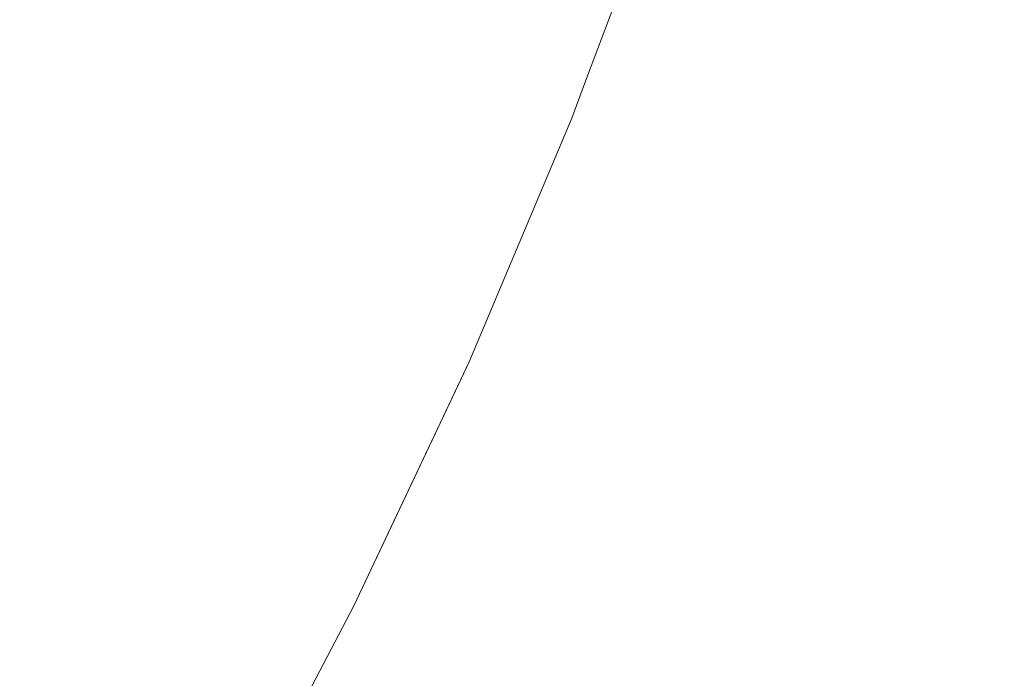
# Model space of a CAD drawing. Header units: centimetres. Extents: x -35.1 to 36.2, y 4.2 to 6.
# Tile 246 of 256: x 12.2429 to 12.2687, y 4.6286 to 4.6459. Entities that reach past the tile are written whole.
import ezdxf

# ---------------------------------------------------------------- set-up
doc = ezdxf.new("R2010")
doc.units = ezdxf.units.CM
doc.header["$LTSCALE"] = 2.54
doc.layers.add('Lucido design-1', color=7, linetype='Continuous')

# ---------------------------------------------------------------- blocks, each defined once
blk = doc.blocks.new('Gruppo-4-1')
at = {"color": 7, "linetype": 'Continuous', "lineweight": 9}
blk.add_3dface([(-34.952766, 5.900212, -2276.22217), (-34.952766, 4.300212, -2276.22217), (36.079692, 4.300212, -2276.22217), (36.079692, 5.900212, -2276.22217)], dxfattribs=at)
for points, invisible_edges in [([(36.079692, 5.900212, -2277.02217), (36.079692, 4.300212, -2277.02217), (12.189936, 4.435582, -2277.02217), (12.20771, 4.443118, -2277.02217)], 10), ([(36.079692, 5.900212, -2277.02217), (12.20771, 4.443118, -2277.02217), (12.224572, 4.451133, -2277.02217)], 9), ([(36.079692, 5.900212, -2277.02217), (12.224572, 4.451133, -2277.02217), (12.22936, 4.453664, -2277.02217)], 9), ([(12.22936, 4.453664, -2277.02217), (12.240507, 4.459557, -2277.02217), (36.079692, 5.900212, -2277.02217)], 10), ([(36.079692, 5.900212, -2277.02217), (12.240507, 4.459557, -2277.02217), (12.255509, 4.468325, -2277.02217)], 9), ([(36.079692, 5.900212, -2277.02217), (12.255509, 4.468325, -2277.02217), (12.269585, 4.477377, -2277.02217)], 9), ([(12.251242, 4.649636, -2276.687674), (12.252302, 4.649421, -2276.689995), (12.250904, 4.645701, -2276.689995), (12.24985, 4.645931, -2276.687674)], 15), ([(12.259137, 4.648041, -2276.71995), (12.259766, 4.649714, -2276.72217), (12.257717, 4.644218, -2276.72217), (12.257701, 4.644219, -2276.71995)], 13), ([(12.257749, 4.644209, -2276.923745), (12.257717, 4.644218, -2276.92217), (12.259766, 4.649714, -2276.92217), (12.259185, 4.648031, -2276.923745)], 13), ([(12.257717, 4.644218, -2276.72217), (12.259766, 4.649714, -2276.72217), (12.259766, 4.649714, -2276.92217), (12.257717, 4.644218, -2276.92217)], 10), ([(12.251879, 4.645488, -2276.692323), (12.250904, 4.645701, -2276.689995), (12.252302, 4.649421, -2276.689995), (12.253283, 4.649223, -2276.692323)], 15), ([(12.253283, 4.649223, -2276.692323), (12.254184, 4.649041, -2276.694654), (12.252776, 4.645293, -2276.694654), (12.251879, 4.645488, -2276.692323)], 15), ([(12.253594, 4.645114, -2276.696987), (12.252776, 4.645293, -2276.694654), (12.254184, 4.649041, -2276.694654), (12.255007, 4.648875, -2276.696987)], 15), ([(12.255007, 4.648875, -2276.696987), (12.255752, 4.648724, -2276.699319), (12.254335, 4.644953, -2276.699319), (12.253594, 4.645114, -2276.696987)], 15), ([(12.255, 4.644808, -2276.701649), (12.254335, 4.644953, -2276.699319), (12.255752, 4.648724, -2276.699319), (12.256421, 4.648589, -2276.701649)], 15), ([(12.256421, 4.648589, -2276.701649), (12.257013, 4.64847, -2276.703974), (12.255589, 4.644679, -2276.703974), (12.255, 4.644808, -2276.701649)], 15), ([(12.256104, 4.644567, -2276.706291), (12.255589, 4.644679, -2276.703974), (12.257013, 4.64847, -2276.703974), (12.257531, 4.648365, -2276.706291)], 15), ([(12.257531, 4.648365, -2276.706291), (12.257975, 4.648275, -2276.7086), (12.256545, 4.644471, -2276.7086), (12.256104, 4.644567, -2276.706291)], 15), ([(12.256914, 4.64439, -2276.710899), (12.256545, 4.644471, -2276.7086), (12.257975, 4.648275, -2276.7086), (12.258346, 4.6482, -2276.710899)], 15), ([(12.258346, 4.6482, -2276.710899), (12.258647, 4.64814, -2276.713185), (12.257213, 4.644325, -2276.713185), (12.256914, 4.64439, -2276.710899)], 15), ([(12.257443, 4.644275, -2276.715456), (12.257213, 4.644325, -2276.713185), (12.258647, 4.64814, -2276.713185), (12.258878, 4.648093, -2276.715456)], 15), ([(12.258878, 4.648093, -2276.715456), (12.259041, 4.64806, -2276.717712), (12.257605, 4.64424, -2276.717712), (12.257443, 4.644275, -2276.715456)], 15), ([(12.257701, 4.644219, -2276.71995), (12.257605, 4.64424, -2276.717712), (12.259041, 4.64806, -2276.717712), (12.259137, 4.648041, -2276.71995)], 15), ([(12.259185, 4.648031, -2276.923745), (12.259234, 4.648021, -2276.925344), (12.257797, 4.644198, -2276.925344), (12.257749, 4.644209, -2276.923745)], 15), ([(12.257881, 4.64418, -2276.926967), (12.257797, 4.644198, -2276.925344), (12.259234, 4.648021, -2276.925344), (12.259318, 4.648004, -2276.926967)], 15), ([(12.259318, 4.648004, -2276.926967), (12.259438, 4.64798, -2276.928615), (12.258, 4.644154, -2276.928615), (12.257881, 4.64418, -2276.926967)], 15), ([(12.258156, 4.64412, -2276.930287), (12.258, 4.644154, -2276.928615), (12.259438, 4.64798, -2276.928615), (12.259595, 4.647948, -2276.930287)], 15), ([(12.259595, 4.647948, -2276.930287), (12.259792, 4.647908, -2276.931982), (12.258353, 4.644077, -2276.931982), (12.258156, 4.64412, -2276.930287)], 15), ([(12.258589, 4.644025, -2276.933702), (12.258353, 4.644077, -2276.931982), (12.259792, 4.647908, -2276.931982), (12.260031, 4.64786, -2276.933702)], 15), ([(12.260031, 4.64786, -2276.933702), (12.260312, 4.647803, -2276.935444), (12.258869, 4.643964, -2276.935444), (12.258589, 4.644025, -2276.933702)], 15), ([(12.259194, 4.643894, -2276.93721), (12.258869, 4.643964, -2276.935444), (12.260312, 4.647803, -2276.935444), (12.260638, 4.647737, -2276.93721)], 15), ([(12.240391, 4.644055, -2276.674006), (12.241856, 4.647674, -2276.674006), (12.243386, 4.64734, -2276.676241), (12.241912, 4.643698, -2276.676241)], 15), ([(12.260638, 4.647737, -2276.93721), (12.261011, 4.647662, -2276.938998), (12.259564, 4.643813, -2276.938998), (12.259194, 4.643894, -2276.93721)], 15), ([(12.259983, 4.643721, -2276.940809), (12.259564, 4.643813, -2276.938998), (12.261011, 4.647662, -2276.938998), (12.261432, 4.647577, -2276.940809)], 15), ([(12.261432, 4.647577, -2276.940809), (12.261904, 4.647482, -2276.942641), (12.260452, 4.643619, -2276.942641), (12.259983, 4.643721, -2276.940809)], 15), ([(12.243355, 4.64336, -2276.678496), (12.241912, 4.643698, -2276.676241), (12.243386, 4.64734, -2276.676241), (12.244838, 4.647024, -2276.678496)], 15), ([(12.260973, 4.643505, -2276.944493), (12.260452, 4.643619, -2276.942641), (12.261904, 4.647482, -2276.942641), (12.262428, 4.647376, -2276.944493)], 15), ([(12.262428, 4.647376, -2276.944493), (12.263006, 4.647259, -2276.946366), (12.261549, 4.64338, -2276.946366), (12.260973, 4.643505, -2276.944493)], 15), ([(12.244838, 4.647024, -2276.678496), (12.24621, 4.646724, -2276.680769), (12.244719, 4.64304, -2276.680769), (12.243355, 4.64336, -2276.678496)], 15), ([(12.26218, 4.643242, -2276.948259), (12.261549, 4.64338, -2276.946366), (12.263006, 4.647259, -2276.946366), (12.263641, 4.647131, -2276.948259)], 15), ([(12.263641, 4.647131, -2276.948259), (12.264335, 4.646991, -2276.95017), (12.26287, 4.643092, -2276.95017), (12.26218, 4.643242, -2276.948259)], 15), ([(12.263619, 4.642929, -2276.952099), (12.26287, 4.643092, -2276.95017), (12.264335, 4.646991, -2276.95017), (12.265088, 4.646838, -2276.952099)], 15), ([(12.265088, 4.646838, -2276.952099), (12.265905, 4.646673, -2276.954044), (12.264431, 4.642752, -2276.954044), (12.263619, 4.642929, -2276.952099)], 15), ([(12.246004, 4.642739, -2276.683058), (12.244719, 4.64304, -2276.680769), (12.24621, 4.646724, -2276.680769), (12.247503, 4.646442, -2276.683058)], 15), ([(12.265307, 4.642561, -2276.956004), (12.264431, 4.642752, -2276.954044), (12.265905, 4.646673, -2276.954044), (12.266785, 4.646495, -2276.956004)], 15), ([(12.266785, 4.646495, -2276.956004), (12.267733, 4.646304, -2276.957979), (12.266249, 4.642355, -2276.957979), (12.265307, 4.642561, -2276.956004)], 15), ([(12.247503, 4.646442, -2276.683058), (12.248716, 4.646178, -2276.68536), (12.247209, 4.642456, -2276.68536), (12.246004, 4.642739, -2276.683058)], 15), ([(12.267259, 4.642135, -2276.959966), (12.266249, 4.642355, -2276.957979), (12.267733, 4.646304, -2276.957979), (12.268749, 4.646099, -2276.959966)], 15), ([(12.248336, 4.642192, -2276.687674), (12.247209, 4.642456, -2276.68536), (12.248716, 4.646178, -2276.68536), (12.24985, 4.645931, -2276.687674)], 15), ([(12.268749, 4.646099, -2276.959966), (12.269835, 4.645879, -2276.961965), (12.26834, 4.641899, -2276.961965), (12.267259, 4.642135, -2276.959966)], 15), ([(12.24985, 4.645931, -2276.687674), (12.250904, 4.645701, -2276.689995), (12.249384, 4.641946, -2276.689995), (12.248336, 4.642192, -2276.687674)], 15), ([(12.269492, 4.641648, -2276.963974), (12.26834, 4.641899, -2276.961965), (12.269835, 4.645879, -2276.961965), (12.270994, 4.645645, -2276.963974)], 15), ([(12.250353, 4.641719, -2276.692323), (12.249384, 4.641946, -2276.689995), (12.250904, 4.645701, -2276.689995), (12.251879, 4.645488, -2276.692323)], 15), ([(12.251879, 4.645488, -2276.692323), (12.252776, 4.645293, -2276.694654), (12.251244, 4.64151, -2276.694654), (12.250353, 4.641719, -2276.692323)], 15), ([(12.252058, 4.641319, -2276.696987), (12.251244, 4.64151, -2276.694654), (12.252776, 4.645293, -2276.694654), (12.253594, 4.645114, -2276.696987)], 15), ([(12.253594, 4.645114, -2276.696987), (12.254335, 4.644953, -2276.699319), (12.252794, 4.641147, -2276.699319), (12.252058, 4.641319, -2276.696987)], 15), ([(12.253455, 4.640992, -2276.701649), (12.252794, 4.641147, -2276.699319), (12.254335, 4.644953, -2276.699319), (12.255, 4.644808, -2276.701649)], 15), ([(12.255, 4.644808, -2276.701649), (12.255589, 4.644679, -2276.703974), (12.25404, 4.640854, -2276.703974), (12.253455, 4.640992, -2276.701649)], 15), ([(12.254552, 4.640734, -2276.706291), (12.25404, 4.640854, -2276.703974), (12.255589, 4.644679, -2276.703974), (12.256104, 4.644567, -2276.706291)], 15), ([(12.256104, 4.644567, -2276.706291), (12.256545, 4.644471, -2276.7086), (12.254991, 4.640632, -2276.7086), (12.254552, 4.640734, -2276.706291)], 15), ([(12.255358, 4.640545, -2276.710899), (12.254991, 4.640632, -2276.7086), (12.256545, 4.644471, -2276.7086), (12.256914, 4.64439, -2276.710899)], 15), ([(12.256914, 4.64439, -2276.710899), (12.257213, 4.644325, -2276.713185), (12.255655, 4.640476, -2276.713185), (12.255358, 4.640545, -2276.710899)], 15), ([(12.255883, 4.640422, -2276.715456), (12.255655, 4.640476, -2276.713185), (12.257213, 4.644325, -2276.713185), (12.257443, 4.644275, -2276.715456)], 15), ([(12.257443, 4.644275, -2276.715456), (12.257605, 4.64424, -2276.717712), (12.256044, 4.640385, -2276.717712), (12.255883, 4.640422, -2276.715456)], 15), ([(12.25614, 4.640362, -2276.71995), (12.256044, 4.640385, -2276.717712), (12.257605, 4.64424, -2276.717712), (12.257701, 4.644219, -2276.71995)], 15), ([(12.257382, 4.64332, -2276.72217), (12.25614, 4.640362, -2276.71995), (12.257701, 4.644219, -2276.71995)], 11), ([(12.257382, 4.64332, -2276.92217), (12.257749, 4.644209, -2276.923745), (12.256187, 4.640351, -2276.923745)], 11), ([(12.257749, 4.644209, -2276.923745), (12.257797, 4.644198, -2276.925344), (12.256236, 4.64034, -2276.925344), (12.256187, 4.640351, -2276.923745)], 15), ([(12.256318, 4.64032, -2276.926967), (12.256236, 4.64034, -2276.925344), (12.257797, 4.644198, -2276.925344), (12.257881, 4.64418, -2276.926967)], 15), ([(12.257881, 4.64418, -2276.926967), (12.258, 4.644154, -2276.928615), (12.256437, 4.640293, -2276.928615), (12.256318, 4.64032, -2276.926967)], 15), ([(12.257701, 4.644219, -2276.71995), (12.257717, 4.644218, -2276.72217), (12.257382, 4.64332, -2276.72217)], 9), ([(12.257382, 4.64332, -2276.92217), (12.257717, 4.644218, -2276.92217), (12.257749, 4.644209, -2276.923745)], 10), ([(12.257717, 4.644218, -2276.92217), (12.257382, 4.64332, -2276.92217), (12.257382, 4.64332, -2276.72217), (12.257717, 4.644218, -2276.72217)], 10), ([(12.256592, 4.640256, -2276.930287), (12.256437, 4.640293, -2276.928615), (12.258, 4.644154, -2276.928615), (12.258156, 4.64412, -2276.930287)], 15), ([(12.258156, 4.64412, -2276.930287), (12.258353, 4.644077, -2276.931982), (12.256787, 4.64021, -2276.931982), (12.256592, 4.640256, -2276.930287)], 15), ([(12.257023, 4.640155, -2276.933702), (12.256787, 4.64021, -2276.931982), (12.258353, 4.644077, -2276.931982), (12.258589, 4.644025, -2276.933702)], 15), ([(12.258589, 4.644025, -2276.933702), (12.258869, 4.643964, -2276.935444), (12.257301, 4.64009, -2276.935444), (12.257023, 4.640155, -2276.933702)], 15), ([(12.257623, 4.640014, -2276.93721), (12.257301, 4.64009, -2276.935444), (12.258869, 4.643964, -2276.935444), (12.259194, 4.643894, -2276.93721)], 15), ([(12.241748, 4.639665, -2276.678496), (12.240315, 4.640025, -2276.676241), (12.241912, 4.643698, -2276.676241), (12.243355, 4.64336, -2276.678496)], 15), ([(12.259194, 4.643894, -2276.93721), (12.259564, 4.643813, -2276.938998), (12.257992, 4.639928, -2276.938998), (12.257623, 4.640014, -2276.93721)], 15), ([(12.258408, 4.63983, -2276.940809), (12.257992, 4.639928, -2276.938998), (12.259564, 4.643813, -2276.938998), (12.259983, 4.643721, -2276.940809)], 15), ([(12.259983, 4.643721, -2276.940809), (12.260452, 4.643619, -2276.942641), (12.258874, 4.639721, -2276.942641), (12.258408, 4.63983, -2276.940809)], 15), ([(12.259392, 4.639599, -2276.944493), (12.258874, 4.639721, -2276.942641), (12.260452, 4.643619, -2276.942641), (12.260973, 4.643505, -2276.944493)], 15), ([(12.260973, 4.643505, -2276.944493), (12.261549, 4.64338, -2276.946366), (12.259964, 4.639465, -2276.946366), (12.259392, 4.639599, -2276.944493)], 15), ([(12.243355, 4.64336, -2276.678496), (12.244719, 4.64304, -2276.680769), (12.243103, 4.639324, -2276.680769), (12.241748, 4.639665, -2276.678496)], 15), ([(12.256138, 4.640369, -2276.92217), (12.254682, 4.636915, -2276.92217), (12.254682, 4.636915, -2276.72217), (12.257382, 4.64332, -2276.72217)], 10), ([(12.25614, 4.640362, -2276.71995), (12.257382, 4.64332, -2276.72217), (12.254682, 4.636915, -2276.72217)], 9), ([(12.256187, 4.640351, -2276.923745), (12.256138, 4.640369, -2276.92217), (12.257382, 4.64332, -2276.92217)], 9), ([(12.257382, 4.64332, -2276.72217), (12.257382, 4.64332, -2276.92217), (12.256138, 4.640369, -2276.92217)], 9), ([(12.260592, 4.639318, -2276.948259), (12.259964, 4.639465, -2276.946366), (12.261549, 4.64338, -2276.946366), (12.26218, 4.643242, -2276.948259)], 15), ([(12.26218, 4.643242, -2276.948259), (12.26287, 4.643092, -2276.95017), (12.261277, 4.639158, -2276.95017), (12.260592, 4.639318, -2276.948259)], 15), ([(12.24438, 4.639003, -2276.683058), (12.243103, 4.639324, -2276.680769), (12.244719, 4.64304, -2276.680769), (12.246004, 4.642739, -2276.683058)], 15), ([(12.262022, 4.638983, -2276.952099), (12.261277, 4.639158, -2276.95017), (12.26287, 4.643092, -2276.95017), (12.263619, 4.642929, -2276.952099)], 15), ([(12.263619, 4.642929, -2276.952099), (12.264431, 4.642752, -2276.954044), (12.262829, 4.638794, -2276.954044), (12.262022, 4.638983, -2276.952099)], 15), ([(12.246004, 4.642739, -2276.683058), (12.247209, 4.642456, -2276.68536), (12.245578, 4.638702, -2276.68536), (12.24438, 4.639003, -2276.683058)], 15), ([(12.263699, 4.63859, -2276.956004), (12.262829, 4.638794, -2276.954044), (12.264431, 4.642752, -2276.954044), (12.265307, 4.642561, -2276.956004)], 15), ([(12.246697, 4.638421, -2276.687674), (12.245578, 4.638702, -2276.68536), (12.247209, 4.642456, -2276.68536), (12.248336, 4.642192, -2276.687674)], 15), ([(12.265307, 4.642561, -2276.956004), (12.266249, 4.642355, -2276.957979), (12.264635, 4.63837, -2276.957979), (12.263699, 4.63859, -2276.956004)], 15), ([(12.26564, 4.638135, -2276.959966), (12.264635, 4.63837, -2276.957979), (12.266249, 4.642355, -2276.957979), (12.267259, 4.642135, -2276.959966)], 15), ([(12.248336, 4.642192, -2276.687674), (12.249384, 4.641946, -2276.689995), (12.247738, 4.638159, -2276.689995), (12.246697, 4.638421, -2276.687674)], 15), ([(12.267259, 4.642135, -2276.959966), (12.26834, 4.641899, -2276.961965), (12.266713, 4.637883, -2276.961965), (12.26564, 4.638135, -2276.959966)], 15), ([(12.248701, 4.637917, -2276.692323), (12.247738, 4.638159, -2276.689995), (12.249384, 4.641946, -2276.689995), (12.250353, 4.641719, -2276.692323)], 15), ([(12.267859, 4.637614, -2276.963974), (12.266713, 4.637883, -2276.961965), (12.26834, 4.641899, -2276.961965), (12.269492, 4.641648, -2276.963974)], 15), ([(12.250353, 4.641719, -2276.692323), (12.251244, 4.64151, -2276.694654), (12.249586, 4.637695, -2276.694654), (12.248701, 4.637917, -2276.692323)], 15), ([(12.269492, 4.641648, -2276.963974), (12.270719, 4.641381, -2276.96599), (12.269079, 4.637328, -2276.96599), (12.267859, 4.637614, -2276.963974)], 15), ([(12.250394, 4.637492, -2276.696987), (12.249586, 4.637695, -2276.694654), (12.251244, 4.64151, -2276.694654), (12.252058, 4.641319, -2276.696987)], 15), ([(12.252058, 4.641319, -2276.696987), (12.252794, 4.641147, -2276.699319), (12.251126, 4.637308, -2276.699319), (12.250394, 4.637492, -2276.696987)], 15), ([(12.251782, 4.637143, -2276.701649), (12.251126, 4.637308, -2276.699319), (12.252794, 4.641147, -2276.699319), (12.253455, 4.640992, -2276.701649)], 15), ([(12.253455, 4.640992, -2276.701649), (12.25404, 4.640854, -2276.703974), (12.252363, 4.636997, -2276.703974), (12.251782, 4.637143, -2276.701649)], 15), ([(12.252872, 4.636869, -2276.706291), (12.252363, 4.636997, -2276.703974), (12.25404, 4.640854, -2276.703974), (12.254552, 4.640734, -2276.706291)], 15), ([(12.254552, 4.640734, -2276.706291), (12.254991, 4.640632, -2276.7086), (12.253307, 4.636759, -2276.7086), (12.252872, 4.636869, -2276.706291)], 15), ([(12.253672, 4.636668, -2276.710899), (12.253307, 4.636759, -2276.7086), (12.254991, 4.640632, -2276.7086), (12.255358, 4.640545, -2276.710899)], 15), ([(12.255358, 4.640545, -2276.710899), (12.255655, 4.640476, -2276.713185), (12.253967, 4.636593, -2276.713185), (12.253672, 4.636668, -2276.710899)], 15), ([(12.254194, 4.636536, -2276.715456), (12.253967, 4.636593, -2276.713185), (12.255655, 4.640476, -2276.713185), (12.255883, 4.640422, -2276.715456)], 15), ([(12.255883, 4.640422, -2276.715456), (12.256044, 4.640385, -2276.717712), (12.254354, 4.636496, -2276.717712), (12.254194, 4.636536, -2276.715456)], 15), ([(12.254449, 4.636472, -2276.71995), (12.254354, 4.636496, -2276.717712), (12.256044, 4.640385, -2276.717712), (12.25614, 4.640362, -2276.71995)], 15), ([(12.254682, 4.636915, -2276.72217), (12.254449, 4.636472, -2276.71995), (12.25614, 4.640362, -2276.71995)], 11), ([(12.256187, 4.640351, -2276.923745), (12.254496, 4.63646, -2276.923745), (12.254682, 4.636915, -2276.92217)], 11), ([(12.256187, 4.640351, -2276.923745), (12.256236, 4.64034, -2276.925344), (12.254544, 4.636448, -2276.925344), (12.254496, 4.63646, -2276.923745)], 15), ([(12.254626, 4.636428, -2276.926967), (12.254544, 4.636448, -2276.925344), (12.256236, 4.64034, -2276.925344), (12.256318, 4.64032, -2276.926967)], 15), ([(12.256318, 4.64032, -2276.926967), (12.256437, 4.640293, -2276.928615), (12.254744, 4.636398, -2276.928615), (12.254626, 4.636428, -2276.926967)], 15), ([(12.254682, 4.636915, -2276.92217), (12.256138, 4.640369, -2276.92217), (12.256187, 4.640351, -2276.923745)], 10), ([(12.254899, 4.636359, -2276.930287), (12.254744, 4.636398, -2276.928615), (12.256437, 4.640293, -2276.928615), (12.256592, 4.640256, -2276.930287)], 15), ([(12.256592, 4.640256, -2276.930287), (12.256787, 4.64021, -2276.931982), (12.255092, 4.636311, -2276.931982), (12.254899, 4.636359, -2276.930287)], 15), ([(12.255326, 4.636252, -2276.933702), (12.255092, 4.636311, -2276.931982), (12.256787, 4.64021, -2276.931982), (12.257023, 4.640155, -2276.933702)], 15), ([(12.257023, 4.640155, -2276.933702), (12.257301, 4.64009, -2276.935444), (12.255602, 4.636182, -2276.935444), (12.255326, 4.636252, -2276.933702)], 15), ([(12.255922, 4.636102, -2276.93721), (12.255602, 4.636182, -2276.935444), (12.257301, 4.64009, -2276.935444), (12.257623, 4.640014, -2276.93721)], 15), ([(12.257623, 4.640014, -2276.93721), (12.257992, 4.639928, -2276.938998), (12.256288, 4.63601, -2276.938998), (12.255922, 4.636102, -2276.93721)], 15), ([(12.256702, 4.635906, -2276.940809), (12.256288, 4.63601, -2276.938998), (12.257992, 4.639928, -2276.938998), (12.258408, 4.63983, -2276.940809)], 15), ([(12.258408, 4.63983, -2276.940809), (12.258874, 4.639721, -2276.942641), (12.257165, 4.635789, -2276.942641), (12.256702, 4.635906, -2276.940809)], 15), ([(12.241748, 4.639665, -2276.678496), (12.243103, 4.639324, -2276.680769), (12.241361, 4.635579, -2276.680769), (12.240015, 4.635941, -2276.678496)], 15), ([(12.25768, 4.63566, -2276.944493), (12.257165, 4.635789, -2276.942641), (12.258874, 4.639721, -2276.942641), (12.259392, 4.639599, -2276.944493)], 15), ([(12.259392, 4.639599, -2276.944493), (12.259964, 4.639465, -2276.946366), (12.258248, 4.635517, -2276.946366), (12.25768, 4.63566, -2276.944493)], 15), ([(12.242628, 4.635239, -2276.683058), (12.241361, 4.635579, -2276.680769), (12.243103, 4.639324, -2276.680769), (12.24438, 4.639003, -2276.683058)], 15), ([(12.258871, 4.635361, -2276.948259), (12.258248, 4.635517, -2276.946366), (12.259964, 4.639465, -2276.946366), (12.260592, 4.639318, -2276.948259)], 15), ([(12.260592, 4.639318, -2276.948259), (12.261277, 4.639158, -2276.95017), (12.259552, 4.635189, -2276.95017), (12.258871, 4.635361, -2276.948259)], 15), ([(12.24438, 4.639003, -2276.683058), (12.245578, 4.638702, -2276.68536), (12.243817, 4.634919, -2276.68536), (12.242628, 4.635239, -2276.683058)], 15), ([(12.260292, 4.635003, -2276.952099), (12.259552, 4.635189, -2276.95017), (12.261277, 4.639158, -2276.95017), (12.262022, 4.638983, -2276.952099)], 15), ([(12.262022, 4.638983, -2276.952099), (12.262829, 4.638794, -2276.954044), (12.261093, 4.634802, -2276.954044), (12.260292, 4.635003, -2276.952099)], 15), ([(12.261958, 4.634585, -2276.956004), (12.261093, 4.634802, -2276.954044), (12.262829, 4.638794, -2276.954044), (12.263699, 4.63859, -2276.956004)], 15), ([(12.244928, 4.63462, -2276.687674), (12.243817, 4.634919, -2276.68536), (12.245578, 4.638702, -2276.68536), (12.246697, 4.638421, -2276.687674)], 15), ([(12.263699, 4.63859, -2276.956004), (12.264635, 4.63837, -2276.957979), (12.262888, 4.634351, -2276.957979), (12.261958, 4.634585, -2276.956004)], 15), ([(12.246697, 4.638421, -2276.687674), (12.247738, 4.638159, -2276.689995), (12.245962, 4.634342, -2276.689995), (12.244928, 4.63462, -2276.687674)], 15), ([(12.263886, 4.6341, -2276.959966), (12.262888, 4.634351, -2276.957979), (12.264635, 4.63837, -2276.957979), (12.26564, 4.638135, -2276.959966)], 15), ([(12.246918, 4.634086, -2276.692323), (12.245962, 4.634342, -2276.689995), (12.247738, 4.638159, -2276.689995), (12.248701, 4.637917, -2276.692323)], 15), ([(12.26564, 4.638135, -2276.959966), (12.266713, 4.637883, -2276.961965), (12.264953, 4.633832, -2276.961965), (12.263886, 4.6341, -2276.959966)], 15), ([(12.248701, 4.637917, -2276.692323), (12.249586, 4.637695, -2276.694654), (12.247796, 4.633849, -2276.694654), (12.246918, 4.634086, -2276.692323)], 15), ([(12.266091, 4.633546, -2276.963974), (12.264953, 4.633832, -2276.961965), (12.266713, 4.637883, -2276.961965), (12.267859, 4.637614, -2276.963974)], 15), ([(12.248599, 4.633634, -2276.696987), (12.247796, 4.633849, -2276.694654), (12.249586, 4.637695, -2276.694654), (12.250394, 4.637492, -2276.696987)], 15), ([(12.250394, 4.637492, -2276.696987), (12.251126, 4.637308, -2276.699319), (12.249325, 4.633438, -2276.699319), (12.248599, 4.633634, -2276.696987)], 15), ([(12.267859, 4.637614, -2276.963974), (12.269079, 4.637328, -2276.96599), (12.267302, 4.633241, -2276.96599), (12.266091, 4.633546, -2276.963974)], 15), ([(12.249977, 4.633263, -2276.701649), (12.249325, 4.633438, -2276.699319), (12.251126, 4.637308, -2276.699319), (12.251782, 4.637143, -2276.701649)], 15), ([(12.270374, 4.637025, -2276.968013), (12.268589, 4.632918, -2276.968013), (12.267302, 4.633241, -2276.96599), (12.269079, 4.637328, -2276.96599)], 15), ([(12.251782, 4.637143, -2276.701649), (12.252363, 4.636997, -2276.703974), (12.250554, 4.633108, -2276.703974), (12.249977, 4.633263, -2276.701649)], 15), ([(12.251059, 4.632973, -2276.706291), (12.250554, 4.633108, -2276.703974), (12.252363, 4.636997, -2276.703974), (12.252872, 4.636869, -2276.706291)], 15), ([(12.271746, 4.636703, -2276.97004), (12.269952, 4.632575, -2276.97004), (12.268589, 4.632918, -2276.968013), (12.270374, 4.637025, -2276.968013)], 15), ([(12.252872, 4.636869, -2276.706291), (12.253307, 4.636759, -2276.7086), (12.251491, 4.632856, -2276.7086), (12.251059, 4.632973, -2276.706291)], 15), ([(12.251853, 4.632759, -2276.710899), (12.251491, 4.632856, -2276.7086), (12.253307, 4.636759, -2276.7086), (12.253672, 4.636668, -2276.710899)], 15), ([(12.254682, 4.636915, -2276.92217), (12.252626, 4.632557, -2276.92217), (12.251656, 4.6305, -2276.72217), (12.254472, 4.636469, -2276.72217)], 10), ([(12.253672, 4.636668, -2276.710899), (12.253967, 4.636593, -2276.713185), (12.252146, 4.63268, -2276.713185), (12.251853, 4.632759, -2276.710899)], 15), ([(12.252626, 4.632557, -2276.92217), (12.254682, 4.636915, -2276.92217), (12.254496, 4.63646, -2276.923745)], 10), ([(12.254682, 4.636915, -2276.72217), (12.254472, 4.636469, -2276.72217), (12.254449, 4.636472, -2276.71995)], 10), ([(12.254472, 4.636469, -2276.72217), (12.254682, 4.636915, -2276.72217), (12.254682, 4.636915, -2276.92217)], 10), ([(12.254472, 4.636469, -2276.72217), (12.251656, 4.6305, -2276.72217), (12.252625, 4.632552, -2276.71995)], 10), ([(12.252372, 4.63262, -2276.715456), (12.252146, 4.63268, -2276.713185), (12.253967, 4.636593, -2276.713185), (12.254194, 4.636536, -2276.715456)], 15), ([(12.254194, 4.636536, -2276.715456), (12.254354, 4.636496, -2276.717712), (12.25253, 4.632577, -2276.717712), (12.252372, 4.63262, -2276.715456)], 15), ([(12.252625, 4.632552, -2276.71995), (12.25253, 4.632577, -2276.717712), (12.254354, 4.636496, -2276.717712), (12.254449, 4.636472, -2276.71995)], 15), ([(12.252625, 4.632552, -2276.71995), (12.254449, 4.636472, -2276.71995), (12.254472, 4.636469, -2276.72217)], 11), ([(12.254496, 4.63646, -2276.923745), (12.252671, 4.632539, -2276.923745), (12.252626, 4.632557, -2276.92217)], 11), ([(12.254496, 4.63646, -2276.923745), (12.254544, 4.636448, -2276.925344), (12.252719, 4.632526, -2276.925344), (12.252671, 4.632539, -2276.923745)], 15), ([(12.2528, 4.632504, -2276.926967), (12.252719, 4.632526, -2276.925344), (12.254544, 4.636448, -2276.925344), (12.254626, 4.636428, -2276.926967)], 15), ([(12.254626, 4.636428, -2276.926967), (12.254744, 4.636398, -2276.928615), (12.252917, 4.632473, -2276.928615), (12.2528, 4.632504, -2276.926967)], 15), ([(12.253071, 4.632432, -2276.930287), (12.252917, 4.632473, -2276.928615), (12.254744, 4.636398, -2276.928615), (12.254899, 4.636359, -2276.930287)], 15), ([(12.254899, 4.636359, -2276.930287), (12.255092, 4.636311, -2276.931982), (12.253263, 4.63238, -2276.931982), (12.253071, 4.632432, -2276.930287)], 15), ([(12.253495, 4.632318, -2276.933702), (12.253263, 4.63238, -2276.931982), (12.255092, 4.636311, -2276.931982), (12.255326, 4.636252, -2276.933702)], 15), ([(12.255326, 4.636252, -2276.933702), (12.255602, 4.636182, -2276.935444), (12.25377, 4.632244, -2276.935444), (12.253495, 4.632318, -2276.933702)], 15), ([(12.254087, 4.632158, -2276.93721), (12.25377, 4.632244, -2276.935444), (12.255602, 4.636182, -2276.935444), (12.255922, 4.636102, -2276.93721)], 15), ([(12.255922, 4.636102, -2276.93721), (12.256288, 4.63601, -2276.938998), (12.254451, 4.632061, -2276.938998), (12.254087, 4.632158, -2276.93721)], 15), ([(12.254861, 4.63195, -2276.940809), (12.254451, 4.632061, -2276.938998), (12.256288, 4.63601, -2276.938998), (12.256702, 4.635906, -2276.940809)], 15), ([(12.256702, 4.635906, -2276.940809), (12.257165, 4.635789, -2276.942641), (12.255321, 4.631827, -2276.942641), (12.254861, 4.63195, -2276.940809)], 15), ([(12.255832, 4.63169, -2276.944493), (12.255321, 4.631827, -2276.942641), (12.257165, 4.635789, -2276.942641), (12.25768, 4.63566, -2276.944493)], 15), ([(12.25768, 4.63566, -2276.944493), (12.258248, 4.635517, -2276.946366), (12.256396, 4.631538, -2276.946366), (12.255832, 4.63169, -2276.944493)], 15), ([(12.257015, 4.631372, -2276.948259), (12.256396, 4.631538, -2276.946366), (12.258248, 4.635517, -2276.946366), (12.258871, 4.635361, -2276.948259)], 15), ([(12.242628, 4.635239, -2276.683058), (12.243817, 4.634919, -2276.68536), (12.241923, 4.631108, -2276.68536), (12.240743, 4.631446, -2276.683058)], 15), ([(12.258871, 4.635361, -2276.948259), (12.259552, 4.635189, -2276.95017), (12.257691, 4.63119, -2276.95017), (12.257015, 4.631372, -2276.948259)], 15), ([(12.258426, 4.630992, -2276.952099), (12.257691, 4.63119, -2276.95017), (12.259552, 4.635189, -2276.95017), (12.260292, 4.635003, -2276.952099)], 15), ([(12.243026, 4.630792, -2276.687674), (12.241923, 4.631108, -2276.68536), (12.243817, 4.634919, -2276.68536), (12.244928, 4.63462, -2276.687674)], 15), ([(12.260292, 4.635003, -2276.952099), (12.261093, 4.634802, -2276.954044), (12.259221, 4.630779, -2276.954044), (12.258426, 4.630992, -2276.952099)], 15), ([(12.244928, 4.63462, -2276.687674), (12.245962, 4.634342, -2276.689995), (12.244051, 4.630498, -2276.689995), (12.243026, 4.630792, -2276.687674)], 15), ([(12.26008, 4.630548, -2276.956004), (12.259221, 4.630779, -2276.954044), (12.261093, 4.634802, -2276.954044), (12.261958, 4.634585, -2276.956004)], 15), ([(12.245, 4.630226, -2276.692323), (12.244051, 4.630498, -2276.689995), (12.245962, 4.634342, -2276.689995), (12.246918, 4.634086, -2276.692323)], 15), ([(12.261958, 4.634585, -2276.956004), (12.262888, 4.634351, -2276.957979), (12.261003, 4.6303, -2276.957979), (12.26008, 4.630548, -2276.956004)], 15), ([(12.261993, 4.630033, -2276.959966), (12.261003, 4.6303, -2276.957979), (12.262888, 4.634351, -2276.957979), (12.263886, 4.6341, -2276.959966)], 15), ([(12.246918, 4.634086, -2276.692323), (12.247796, 4.633849, -2276.694654), (12.245872, 4.629976, -2276.694654), (12.245, 4.630226, -2276.692323)], 15), ([(12.263886, 4.6341, -2276.959966), (12.264953, 4.633832, -2276.961965), (12.263053, 4.629749, -2276.961965), (12.261993, 4.630033, -2276.959966)], 15), ([(12.246668, 4.629748, -2276.696987), (12.245872, 4.629976, -2276.694654), (12.247796, 4.633849, -2276.694654), (12.248599, 4.633634, -2276.696987)], 15), ([(12.264183, 4.629445, -2276.963974), (12.263053, 4.629749, -2276.961965), (12.264953, 4.633832, -2276.961965), (12.266091, 4.633546, -2276.963974)], 15), ([(12.248599, 4.633634, -2276.696987), (12.249325, 4.633438, -2276.699319), (12.247388, 4.629541, -2276.699319), (12.246668, 4.629748, -2276.696987)], 15), ([(12.248035, 4.629356, -2276.701649), (12.247388, 4.629541, -2276.699319), (12.249325, 4.633438, -2276.699319), (12.249977, 4.633263, -2276.701649)], 15), ([(12.266091, 4.633546, -2276.963974), (12.267302, 4.633241, -2276.96599), (12.265385, 4.629122, -2276.96599), (12.264183, 4.629445, -2276.963974)], 15), ([(12.249977, 4.633263, -2276.701649), (12.250554, 4.633108, -2276.703974), (12.248608, 4.629192, -2276.703974), (12.248035, 4.629356, -2276.701649)], 15), ([(12.249108, 4.629048, -2276.706291), (12.248608, 4.629192, -2276.703974), (12.250554, 4.633108, -2276.703974), (12.251059, 4.632973, -2276.706291)], 15), ([(12.266662, 4.628779, -2276.968013), (12.265385, 4.629122, -2276.96599), (12.267302, 4.633241, -2276.96599), (12.268589, 4.632918, -2276.968013)], 15), ([(12.251059, 4.632973, -2276.706291), (12.251491, 4.632856, -2276.7086), (12.249538, 4.628925, -2276.7086), (12.249108, 4.629048, -2276.706291)], 15), ([(12.249897, 4.628822, -2276.710899), (12.249538, 4.628925, -2276.7086), (12.251491, 4.632856, -2276.7086), (12.251853, 4.632759, -2276.710899)], 15), ([(12.268589, 4.632918, -2276.968013), (12.269952, 4.632575, -2276.97004), (12.268016, 4.628415, -2276.97004), (12.266662, 4.628779, -2276.968013)], 15), ([(12.251853, 4.632759, -2276.710899), (12.252146, 4.63268, -2276.713185), (12.250188, 4.628739, -2276.713185), (12.249897, 4.628822, -2276.710899)], 15), ([(12.250411, 4.628675, -2276.715456), (12.250188, 4.628739, -2276.713185), (12.252146, 4.63268, -2276.713185), (12.252372, 4.63262, -2276.715456)], 15), ([(12.252372, 4.63262, -2276.715456), (12.25253, 4.632577, -2276.717712), (12.250569, 4.62863, -2276.717712), (12.250411, 4.628675, -2276.715456)], 15), ([(12.250662, 4.628603, -2276.71995), (12.250569, 4.62863, -2276.717712), (12.25253, 4.632577, -2276.717712), (12.252625, 4.632552, -2276.71995)], 15), ([(12.250662, 4.628603, -2276.71995), (12.252625, 4.632552, -2276.71995), (12.251656, 4.6305, -2276.72217)], 11), ([(12.252671, 4.632539, -2276.923745), (12.250708, 4.62859, -2276.923745), (12.251656, 4.6305, -2276.92217)], 11), ([(12.252671, 4.632539, -2276.923745), (12.252719, 4.632526, -2276.925344), (12.250756, 4.628576, -2276.925344), (12.250708, 4.62859, -2276.923745)], 15), ([(12.250837, 4.628553, -2276.926967), (12.250756, 4.628576, -2276.925344), (12.252719, 4.632526, -2276.925344), (12.2528, 4.632504, -2276.926967)], 15), ([(12.251656, 4.6305, -2276.92217), (12.252626, 4.632557, -2276.92217), (12.252671, 4.632539, -2276.923745)], 10), ([(12.252626, 4.632557, -2276.92217), (12.251656, 4.6305, -2276.92217), (12.251656, 4.6305, -2276.72217)], 10), ([(12.268016, 4.628415, -2276.97004), (12.269952, 4.632575, -2276.97004), (12.271394, 4.632213, -2276.972069), (12.269447, 4.62803, -2276.972069)], 15), ([(12.2528, 4.632504, -2276.926967), (12.252917, 4.632473, -2276.928615), (12.250953, 4.62852, -2276.928615), (12.250837, 4.628553, -2276.926967)], 15), ([(12.251105, 4.628476, -2276.930287), (12.250953, 4.62852, -2276.928615), (12.252917, 4.632473, -2276.928615), (12.253071, 4.632432, -2276.930287)], 15), ([(12.253071, 4.632432, -2276.930287), (12.253263, 4.63238, -2276.931982), (12.251296, 4.628421, -2276.931982), (12.251105, 4.628476, -2276.930287)], 15), ([(12.251526, 4.628355, -2276.933702), (12.251296, 4.628421, -2276.931982), (12.253263, 4.63238, -2276.931982), (12.253495, 4.632318, -2276.933702)], 15), ([(12.253495, 4.632318, -2276.933702), (12.25377, 4.632244, -2276.935444), (12.251798, 4.628277, -2276.935444), (12.251526, 4.628355, -2276.933702)], 15), ([(12.252114, 4.628187, -2276.93721), (12.251798, 4.628277, -2276.935444), (12.25377, 4.632244, -2276.935444), (12.254087, 4.632158, -2276.93721)], 15), ([(12.254087, 4.632158, -2276.93721), (12.254451, 4.632061, -2276.938998), (12.252474, 4.628083, -2276.938998), (12.252114, 4.628187, -2276.93721)], 15), ([(12.252882, 4.627966, -2276.940809), (12.252474, 4.628083, -2276.938998), (12.254451, 4.632061, -2276.938998), (12.254861, 4.63195, -2276.940809)], 15), ([(12.254861, 4.63195, -2276.940809), (12.255321, 4.631827, -2276.942641), (12.253338, 4.627836, -2276.942641), (12.252882, 4.627966, -2276.940809)], 15), ([(12.253845, 4.62769, -2276.944493), (12.253338, 4.627836, -2276.942641), (12.255321, 4.631827, -2276.942641), (12.255832, 4.63169, -2276.944493)], 15), ([(12.255832, 4.63169, -2276.944493), (12.256396, 4.631538, -2276.946366), (12.254404, 4.62753, -2276.946366), (12.253845, 4.62769, -2276.944493)], 15), ([(12.255018, 4.627354, -2276.948259), (12.254404, 4.62753, -2276.946366), (12.256396, 4.631538, -2276.946366), (12.257015, 4.631372, -2276.948259)], 15), ([(12.257015, 4.631372, -2276.948259), (12.257691, 4.63119, -2276.95017), (12.255689, 4.627162, -2276.95017), (12.255018, 4.627354, -2276.948259)], 15), ([(12.240986, 4.626939, -2276.687674), (12.239893, 4.627273, -2276.68536), (12.241923, 4.631108, -2276.68536), (12.243026, 4.630792, -2276.687674)], 15), ([(12.256418, 4.626953, -2276.952099), (12.255689, 4.627162, -2276.95017), (12.257691, 4.63119, -2276.95017), (12.258426, 4.630992, -2276.952099)], 15), ([(12.258426, 4.630992, -2276.952099), (12.259221, 4.630779, -2276.954044), (12.257207, 4.626726, -2276.954044), (12.256418, 4.626953, -2276.952099)], 15), ([(12.243026, 4.630792, -2276.687674), (12.244051, 4.630498, -2276.689995), (12.242003, 4.626629, -2276.689995), (12.240986, 4.626939, -2276.687674)], 15), ([(12.258059, 4.626482, -2276.956004), (12.257207, 4.626726, -2276.954044), (12.259221, 4.630779, -2276.954044), (12.26008, 4.630548, -2276.956004)], 15), ([(12.242943, 4.626342, -2276.692323), (12.242003, 4.626629, -2276.689995), (12.244051, 4.630498, -2276.689995), (12.245, 4.630226, -2276.692323)], 15), ([(12.251656, 4.6305, -2276.92217), (12.248578, 4.624625, -2276.92217), (12.248289, 4.624074, -2276.72217), (12.250665, 4.628609, -2276.72217)], 10), ([(12.248578, 4.624625, -2276.92217), (12.251656, 4.6305, -2276.92217), (12.250708, 4.62859, -2276.923745)], 10), ([(12.251656, 4.6305, -2276.72217), (12.250665, 4.628609, -2276.72217), (12.250662, 4.628603, -2276.71995)], 10), ([(12.250665, 4.628609, -2276.72217), (12.251656, 4.6305, -2276.72217), (12.251656, 4.6305, -2276.92217)], 10), ([(12.26008, 4.630548, -2276.956004), (12.261003, 4.6303, -2276.957979), (12.258975, 4.626219, -2276.957979), (12.258059, 4.626482, -2276.956004)], 15), ([(12.245, 4.630226, -2276.692323), (12.245872, 4.629976, -2276.694654), (12.243808, 4.626078, -2276.694654), (12.242943, 4.626342, -2276.692323)], 15), ([(12.259958, 4.625938, -2276.959966), (12.258975, 4.626219, -2276.957979), (12.261003, 4.6303, -2276.957979), (12.261993, 4.630033, -2276.959966)], 15), ([(12.244597, 4.625837, -2276.696987), (12.243808, 4.626078, -2276.694654), (12.245872, 4.629976, -2276.694654), (12.246668, 4.629748, -2276.696987)], 15), ([(12.261993, 4.630033, -2276.959966), (12.263053, 4.629749, -2276.961965), (12.261009, 4.625636, -2276.961965), (12.259958, 4.625938, -2276.959966)], 15), ([(12.246668, 4.629748, -2276.696987), (12.247388, 4.629541, -2276.699319), (12.245312, 4.625619, -2276.699319), (12.244597, 4.625837, -2276.696987)], 15), ([(12.26213, 4.625315, -2276.963974), (12.261009, 4.625636, -2276.961965), (12.263053, 4.629749, -2276.961965), (12.264183, 4.629445, -2276.963974)], 15), ([(12.245952, 4.625423, -2276.701649), (12.245312, 4.625619, -2276.699319), (12.247388, 4.629541, -2276.699319), (12.248035, 4.629356, -2276.701649)], 15), ([(12.264183, 4.629445, -2276.963974), (12.265385, 4.629122, -2276.96599), (12.263323, 4.624973, -2276.96599), (12.26213, 4.625315, -2276.963974)], 15), ([(12.248035, 4.629356, -2276.701649), (12.248608, 4.629192, -2276.703974), (12.246521, 4.62525, -2276.703974), (12.245952, 4.625423, -2276.701649)], 15), ([(12.247017, 4.625099, -2276.706291), (12.246521, 4.62525, -2276.703974), (12.248608, 4.629192, -2276.703974), (12.249108, 4.629048, -2276.706291)], 15), ([(12.249108, 4.629048, -2276.706291), (12.249538, 4.628925, -2276.7086), (12.247443, 4.624969, -2276.7086), (12.247017, 4.625099, -2276.706291)], 15), ([(12.247799, 4.62486, -2276.710899), (12.247443, 4.624969, -2276.7086), (12.249538, 4.628925, -2276.7086), (12.249897, 4.628822, -2276.710899)], 15), ([(12.264591, 4.62461, -2276.968013), (12.263323, 4.624973, -2276.96599), (12.265385, 4.629122, -2276.96599), (12.266662, 4.628779, -2276.968013)], 15), ([(12.249897, 4.628822, -2276.710899), (12.250188, 4.628739, -2276.713185), (12.248087, 4.624772, -2276.713185), (12.247799, 4.62486, -2276.710899)], 15), ([(12.248309, 4.624704, -2276.715456), (12.248087, 4.624772, -2276.713185), (12.250188, 4.628739, -2276.713185), (12.250411, 4.628675, -2276.715456)], 15), ([(12.250411, 4.628675, -2276.715456), (12.250569, 4.62863, -2276.717712), (12.248465, 4.624657, -2276.717712), (12.248309, 4.624704, -2276.715456)], 15), ([(12.266662, 4.628779, -2276.968013), (12.268016, 4.628415, -2276.97004), (12.265933, 4.624224, -2276.97004), (12.264591, 4.62461, -2276.968013)], 15), ([(12.250665, 4.628609, -2276.72217), (12.248289, 4.624074, -2276.72217), (12.248558, 4.624628, -2276.71995)], 10), ([(12.248558, 4.624628, -2276.71995), (12.248465, 4.624657, -2276.717712), (12.250569, 4.62863, -2276.717712), (12.250662, 4.628603, -2276.71995)], 15), ([(12.248558, 4.624628, -2276.71995), (12.250662, 4.628603, -2276.71995), (12.250665, 4.628609, -2276.72217)], 11)]:
    blk.add_3dface(points, dxfattribs=dict(at, invisible_edges=invisible_edges))

msp = doc.modelspace()

# ---------------------------------------------------------------- block references
at = {"layer": 'Lucido design-1', "color": 7}
msp.add_blockref('Gruppo-4-1', (0, 0), dxfattribs=at)

doc.saveas('drawing.dxf')
